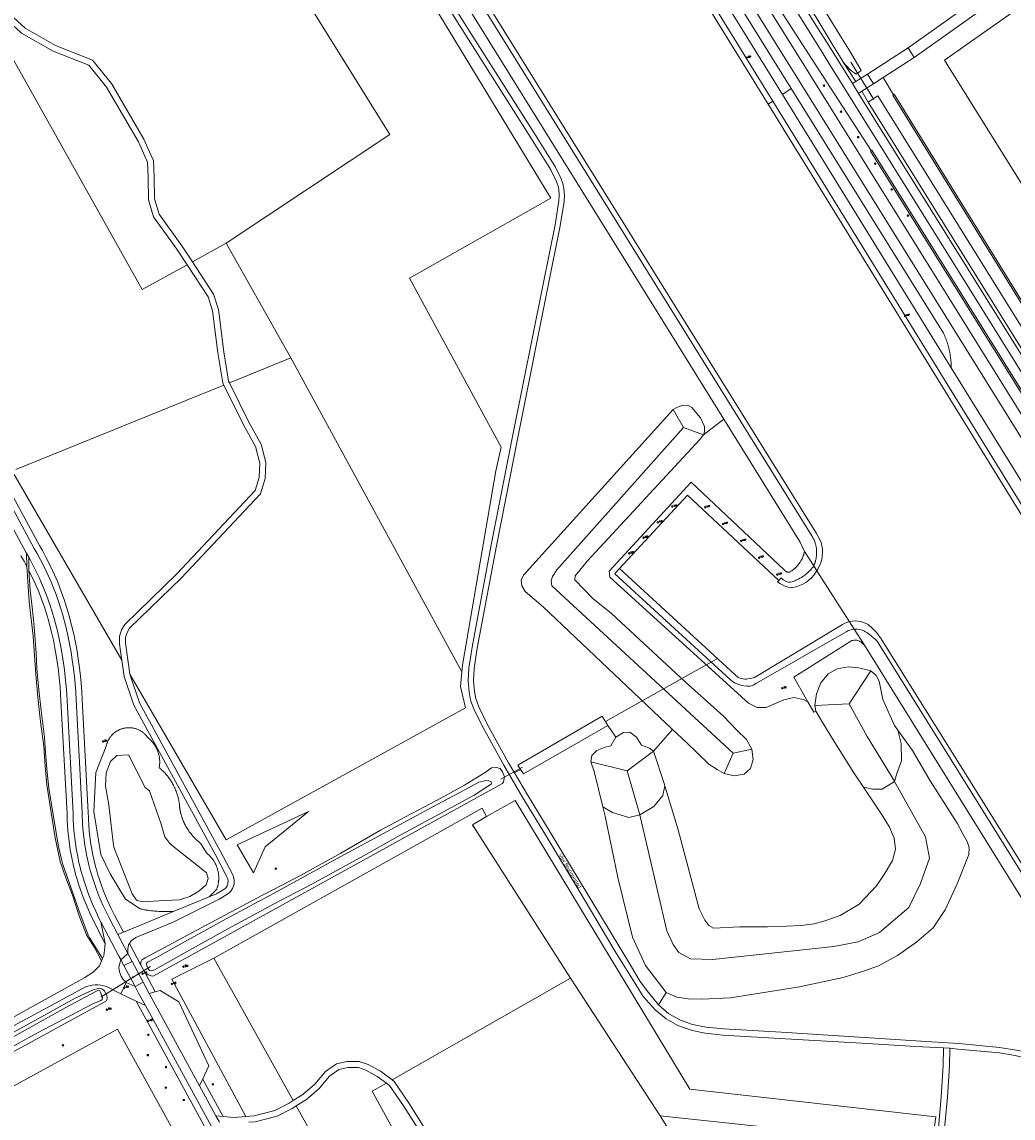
# Model space of a CAD drawing. Header units: metres. Extents: x 138165 to 154469, y 480134 to 494189.
# Tile 207 of 256: x 147274 to 147602, y 484595 to 484958. Entities that reach past the tile are written whole.
import ezdxf

# ---------------------------------------------------------------- set-up
doc = ezdxf.new("R2010")
doc.units = ezdxf.units.M
doc.header["$LTSCALE"] = 0.001
doc.header["$MEASUREMENT"] = 0
for name, color, linetype, lineweight in [('TOP-L-duiker', 7, 'Continuous', 0), ('TOP-L-topo objecten punt', 7, 'Continuous', 0), ('TOP-L-topo objecten vlak', 7, 'Continuous', 0), ('TOP-L-water beschoeiing', 7, 'Continuous', 0), ('TOP-T-topo huisnummering naamgeving', 7, 'Continuous', 0)]:
    doc.layers.add(name, color=color, linetype=linetype, lineweight=lineweight)
doc.styles.add('Style-INTL_ISO', font='INTL_ISO.shx')
doc.styles.add('Style-STANDARD', font='STANDARD.shx')

# ---------------------------------------------------------------- blocks, each defined once
blk = doc.blocks.new('24')
at = {"layer": 'TOP-L-topo objecten punt', "color": 7, "linetype": 'Continuous', "lineweight": 0}
for radius in [0.025, 0.0182, 0.0115, 0.005]:
    blk.add_circle((0, 0), radius, dxfattribs=at)
blk = doc.blocks.new('17')
at = {"layer": 'TOP-L-topo objecten punt', "color": 7, "linetype": 'Continuous', "lineweight": 0}
blk.add_circle((0, 0), 0.025, dxfattribs=at)
at = {"layer": 'TOP-L-topo objecten punt', "color": 7, "linetype": 'Continuous', "lineweight": 0, "style": 'Style-STANDARD'}
blk.add_text('HP', height=0.06, dxfattribs=at).set_placement((0.0483, 0))
blk = doc.blocks.new('12')
at = {"layer": 'TOP-L-topo objecten punt', "color": 7, "linetype": 'Continuous', "lineweight": 0}
blk.add_circle((0, 0), 0.025, dxfattribs=at)
at = {"layer": 'TOP-L-topo objecten punt', "color": 7, "linetype": 'Continuous', "lineweight": 0, "style": 'Style-STANDARD'}
blk.add_text('MP', height=0.06, dxfattribs=at).set_placement((0.0483, 0))
blk = doc.blocks.new('304')
at = {"layer": 'TOP-L-topo objecten punt', "color": 7, "linetype": 'Continuous', "lineweight": 0}
blk.add_circle((0, 0), 0.0225, dxfattribs=at)
at = {"layer": 'TOP-L-topo objecten punt', "color": 7, "linetype": 'Continuous', "lineweight": 0, "style": 'Style-STANDARD'}
blk.add_text('ZM', height=0.054, dxfattribs=at).set_placement((0.043, 0))
blk = doc.blocks.new('131')
at = {"layer": 'TOP-L-topo objecten punt', "color": 7, "linetype": 'Continuous', "lineweight": 0}
blk.add_circle((0, 0), 0.025, dxfattribs=at)
at = {"layer": 'TOP-L-topo objecten punt', "color": 7, "linetype": 'Continuous', "lineweight": 0, "style": 'Style-STANDARD'}
blk.add_text('SM', height=0.06, dxfattribs=at).set_placement((0.0483, 0))
blk = doc.blocks.new('10')
at = {"layer": 'TOP-L-topo objecten punt', "linetype": 'Continuous', "lineweight": 0}
blk.add_circle((0, 0), 0.0125, dxfattribs=at)
blk = doc.blocks.new('11')
at = {"layer": 'TOP-L-topo objecten punt', "color": 7, "linetype": 'Continuous', "lineweight": 0}
blk.add_circle((0, 0), 0.025, dxfattribs=at)
at = {"layer": 'TOP-L-topo objecten punt', "color": 7, "linetype": 'Continuous', "lineweight": 0, "style": 'Style-STANDARD'}
blk.add_text('AB', height=0.06, dxfattribs=at).set_placement((0.0483, 0))

msp = doc.modelspace()

# ---------------------------------------------------------------- linework, layer by layer
at = {"layer": 'TOP-L-duiker', "flags": 128}
for points in [[(147556.11, 484932.17), (147548.55, 484944.53)], [(147467.35, 484726.26), (147504.41, 484747.11)], [(147432.77, 484707.2), (147439.96, 484711.15)], [(147300.45, 484635.05), (147316.9, 484645.28)]]:
    msp.add_lwpolyline(points, dxfattribs=at)
at = {"layer": 'TOP-L-topo objecten vlak', "flags": 128}
for points in [[(146989.42, 485783.69), (147002.73, 485768.09), (147092.74, 485623.66), (147250.98, 485369.4), (147341.14, 485224.96), (147343.18, 485221.71), (147402.66, 485126.42), (147522.7, 484931.58)], [(146987.81, 485782.74), (147001.15, 485767.26), (147091.51, 485622.98), (147249.65, 485368.41), (147281.43, 485317.36), (147292.03, 485300.34), (147315.8, 485262.16), (147322.87, 485250.8), (147339.57, 485223.97), (147339.66, 485223.83), (147339.74, 485223.7), (147341.42, 485221.01), (147341.51, 485220.85), (147341.6, 485220.72), (147400.58, 485125.98), (147401.57, 485124.74), (147478.45, 485000), (147521.23, 484930.59)], [(147915.36, 484325.36), (147860.91, 484387.69), (147830.98, 484435.42), (147803.12, 484479.25), (147670.02, 484689.15), (147521.23, 484930.59), (147478.45, 485000), (147401.57, 485124.74), (147400.58, 485125.98), (147341.6, 485220.72), (147341.51, 485220.85), (147341.42, 485221.01), (147339.74, 485223.7), (147339.66, 485223.83), (147339.57, 485223.97), (147322.87, 485250.8)], [(147555.29, 484915.21), (147538, 484941.94), (147524.91, 484962.18), (147501.3, 485000), (147368.95, 485212.52), (147361.38, 485233.09)], [(147361.38, 485233.09), (147378.86, 485204.95), (147382.01, 485199.9), (147534.98, 484954.26), (147538.13, 484949.22), (147541.27, 484944.17), (147675, 484729.47)], [(147379.49, 485219.16), (147376.57, 485216.95), (147381.99, 485208.33), (147387.35, 485199.64), (147537.29, 484958.9), (147542.54, 484950.09), (147544.74, 484946.54), (147546.05, 484944.44)], [(147546.05, 484944.44), (147548.43, 484941.79), (147550.28, 484940.46), (147551.92, 484941.7), (147549.2, 484946.47), (147547.85, 484948.67), (147545.72, 484952.16), (147540.4, 484960.78), (147515.88, 485000), (147390.32, 485201.53), (147384.86, 485209.92), (147379.49, 485219.16)], [(147549.05, 484937.38), (147543.77, 484945.87), (147540.67, 484950.84), (147537.49, 484955.87), (147384.57, 485201.43), (147381.43, 485206.5), (147375.15, 485216.57)], [(147506.55, 484826.36), (147400.22, 484997.64), (147290.58, 485176.15), (147292.58, 485177.64), (147294.62, 485178.9)], [(147296.16, 485179.67), (147405.66, 485000.3), (147405.85, 485000), (147537.18, 484788.52), (147537.78, 484787.57), (147538.28, 484786.56), (147538.67, 484785.51), (147538.95, 484784.42), (147539.11, 484783.31), (147539.16, 484782.19), (147539.09, 484781.07), (147538.9, 484779.96), (147538.6, 484778.87), (147538.18, 484777.83), (147537.66, 484776.83), (147537.61, 484776.75), (147537.28, 484776.18)], [(147525.9, 484933.75), (147446.89, 485061.66)], [(147341.97, 484884.61), (147396.07, 484920.53), (147325.74, 485033.73), (147355.57, 485053.89)], [(147355.57, 485053.89), (147449.34, 484899.52), (147402.52, 484873.02), (147432.93, 484817.13), (147431.08, 484809.29), (147420.08, 484744.98), (147419.89, 484742.71)], [(147673.98, 485019.32), (147673.06, 485019.44), (147668.91, 485018.58), (147664.21, 485017.03), (147659.89, 485014.68), (147653.42, 485010.8), (147645.3, 485004.56), (147567.52, 484949.21)], [(147569.5, 484946.03), (147647.52, 485001.54), (147655.54, 485007.69), (147661.76, 485011.42), (147665.71, 485013.57), (147669.86, 485015.18), (147674.24, 485015.72), (147676.45, 485015.72)], [(147642.23, 484844.53), (147579.51, 484945.1), (147677.54, 485014.2)], [(147404.08, 484999.52), (147535.66, 484787.77), (147535.87, 484787.41), (147536.02, 484787.13), (147536.09, 484787.01), (147536.19, 484786.8), (147536.29, 484786.6), (147536.37, 484786.41), (147536.51, 484786.06), (147536.61, 484785.78), (147536.73, 484785.46), (147536.78, 484785.3), (147536.86, 484784.99), (147536.93, 484784.73), (147537, 484784.43), (147537.04, 484784.26), (147537.09, 484783.97), (147537.14, 484783.64), (147537.17, 484783.39), (147537.2, 484783.09), (147537.21, 484782.83), (147537.23, 484782.54), (147537.23, 484782.17), (147537.23, 484782.01), (147537.22, 484781.74), (147537.2, 484781.44), (147537.18, 484781.15), (147537.16, 484780.97), (147537.11, 484780.65), (147537.06, 484780.34), (147537.02, 484780.13), (147536.97, 484779.9), (147536.88, 484779.54), (147536.81, 484779.27), (147536.75, 484779.09), (147536.69, 484778.9), (147536.59, 484778.6), (147536.44, 484778.23), (147536.31, 484777.93), (147536.25, 484777.79)], [(147393.25, 484998.23), (147419.21, 484956.54), (147442.7, 484919.41), (147449.28, 484908.88), (147451.13, 484905.17), (147451.61, 484903.82), (147451.92, 484902.45), (147452.09, 484900.34), (147452, 484898.6), (147450.7, 484890.66), (147446.62, 484870.42), (147436.9, 484821.71), (147429.62, 484784.73), (147423.25, 484750.87), (147422.24, 484743.97), (147422.02, 484739.78), (147422.28, 484736), (147422.8, 484733.39), (147423.88, 484730.49), (147426.67, 484724.61), (147433.82, 484711.82), (147440.09, 484701.09), (147447.56, 484688.78), (147460.7, 484667.02), (147470.96, 484649.61), (147477.42, 484639.32), (147479.85, 484635.34), (147483.87, 484630.87), (147487.45, 484627.94), (147491.37, 484625.75), (147496.04, 484624.06), (147500.36, 484623.22), (147506.18, 484622.57), (147526.92, 484621.3), (147552.15, 484619.84), (147569.91, 484618.77), (147579.2, 484618.31)], [(147437.34, 484709.28), (147435.35, 484712.68), (147428.23, 484725.41), (147425.5, 484731.17), (147424.49, 484733.87), (147424.02, 484736.23), (147423.78, 484739.8), (147423.98, 484743.8), (147424.98, 484750.59), (147431.34, 484784.4), (147438.62, 484821.37), (147448.34, 484870.08), (147452.42, 484890.34), (147453.75, 484898.41), (147453.84, 484900.36), (147453.65, 484902.71), (147453.3, 484904.31), (147452.74, 484905.86), (147450.81, 484909.74), (147444.19, 484920.35), (147420.69, 484957.47), (147394.74, 484999.15)], [(147502.11, 484985.39), (147531.78, 484937.73), (147666, 484722.07)], [(147668.37, 484725.98), (147535.17, 484940.02), (147505.29, 484988.03)], [(147499.32, 484983.17), (147528.84, 484935.74)], [(147330.75, 484878.4), (147327.24, 484883.74), (147319.76, 484894.22), (147318.23, 484899.27), (147318.14, 484906.51), (147317.85, 484911.87), (147314.69, 484919.05), (147303.99, 484937.37), (147297.78, 484945.11), (147285.54, 484949.95), (147275.45, 484955.74), (147267.8, 484962.64), (147263.42, 484965.13), (147259.58, 484965.57)], [(147328.99, 484877.43), (147314.2, 484869.24), (147261.33, 484963.36)], [(147261.33, 484963.36), (147262.79, 484963.19), (147266.62, 484961.01), (147274.27, 484954.11), (147284.67, 484948.14), (147296.55, 484943.44), (147302.34, 484936.23), (147312.91, 484918.14), (147315.88, 484911.4), (147316.14, 484906.45), (147316.24, 484898.96), (147317.94, 484893.32), (147325.59, 484882.61), (147328.99, 484877.43)], [(147567.52, 484949.21), (147554.04, 484940.53)], [(147567.52, 484949.21), (147569.5, 484946.03)], [(147559.26, 484939.44), (147569.5, 484946.03)], [(147546.05, 484944.44), (147550.19, 484938.08)], [(147550.19, 484938.08), (147549.05, 484937.38)], [(147554.04, 484940.53), (147550.19, 484938.08)], [(147556.02, 484937.35), (147554.04, 484940.53)], [(147556.02, 484937.35), (147559.26, 484939.44)], [(147559.26, 484939.44), (147562.64, 484933.71)], [(147528.84, 484935.74), (147525.9, 484933.75)], [(147528.84, 484935.74), (147579.2, 484854.82), (147579.3, 484854.61), (147579.49, 484854.18), (147579.67, 484853.74), (147579.76, 484853.53), (147579.85, 484853.31), (147580.02, 484852.87), (147580.1, 484852.65), (147580.26, 484852.2), (147580.4, 484851.75), (147580.48, 484851.53), (147580.55, 484851.3), (147580.68, 484850.85), (147580.74, 484850.62), (147580.87, 484850.17), (147580.93, 484849.94), (147580.98, 484849.71), (147581.04, 484849.48), (147581.09, 484849.25), (147581.19, 484848.79), (147581.23, 484848.56), (147581.28, 484848.33), (147581.36, 484847.87), (147581.44, 484847.4), (147581.51, 484846.94), (147581.54, 484846.7), (147581.59, 484846.23), (147581.62, 484846), (147581.66, 484845.53), (147581.68, 484845.3), (147581.71, 484844.83), (147581.74, 484844.35), (147581.75, 484844.12), (147581.75, 484843.88), (147581.76, 484843.65), (147581.76, 484843.32)], [(147549.05, 484937.38), (147551.07, 484934.14)], [(147551.07, 484934.14), (147552.21, 484934.92)], [(147677.58, 484731.03), (147551.07, 484934.14)], [(147552.21, 484934.92), (147556.02, 484937.35)], [(147554.27, 484931.3), (147552.21, 484934.92)], [(147521.23, 484930.59), (147522.7, 484931.58)], [(147521.23, 484930.59), (147670.02, 484689.15), (147803.12, 484479.25), (147830.98, 484435.42), (147860.91, 484387.69), (147915.36, 484325.36)], [(147522.7, 484931.58), (147671.45, 484690.14), (147804.28, 484479.96), (147832.17, 484436.16), (147862.04, 484388.65), (147916.6, 484326.55), (147936.64, 484334.7), (147943.7, 484333.47), (147976.76, 484286.91), (147975.71, 484280.12), (147968.19, 484274.19)], [(147581.76, 484843.32), (147525.9, 484933.75)], [(147741.63, 484637.09), (147557.43, 484933.34), (147554.27, 484931.3)], [(147554.27, 484931.3), (147678.52, 484731.52)], [(147562.64, 484933.71), (147562.43, 484933.58), (147667.51, 484763.31), (147692.17, 484723.11), (147708.55, 484694.71), (147731.47, 484662.55), (147766.5, 484611.43), (147798.38, 484571.97), (147831.21, 484544.19), (147831.38, 484544.38)], [(147831.38, 484544.38), (147831.54, 484544.57), (147798.74, 484572.32), (147766.9, 484611.73), (147731.88, 484662.84), (147708.98, 484694.98), (147692.61, 484723.36), (147667.94, 484763.58), (147562.86, 484933.84), (147562.64, 484933.71)], [(147555.29, 484915.21), (147555.08, 484915.08), (147740.26, 484617.83)], [(147740.68, 484618.09), (147555.5, 484915.34), (147555.29, 484915.21)], [(147341.97, 484884.61), (147330.75, 484878.4)], [(147363.29, 484846.63), (147341.97, 484884.61)], [(147328.99, 484877.43), (147335.95, 484866.86), (147337.41, 484862.17), (147339.18, 484848.32), (147340.8, 484838.34), (147341.15, 484837.63)], [(147343.01, 484838.39), (147342.73, 484838.96), (147341.16, 484848.61), (147339.37, 484862.6), (147337.77, 484867.72), (147330.75, 484878.4)], [(147343.01, 484838.39), (147363.29, 484846.63)], [(147419.89, 484742.71), (147363.29, 484846.63)], [(147614.33, 484790.59), (147581.76, 484843.32)], [(147341.15, 484837.63), (147272.36, 484809.68)], [(147341.15, 484837.63), (147347.7, 484824.48), (147351.59, 484817.29), (147353.04, 484811.78), (147352.89, 484807.07), (147351.49, 484802.72), (147325.6, 484775.15), (147308.39, 484758.39), (147307.48, 484756.84), (147306.67, 484754.6), (147306.69, 484752.06), (147306.98, 484749.6), (147307.42, 484746.62)], [(147310.11, 484741.97), (147308.97, 484749.86), (147308.69, 484752.19), (147308.67, 484754.26), (147309.29, 484755.98), (147309.98, 484757.15), (147327.02, 484773.75), (147353.26, 484801.67), (147354.88, 484806.72), (147355.04, 484812.01), (147353.46, 484818.03), (147349.47, 484825.4), (147343.01, 484838.39)], [(147489.56, 484723.71), (147446.82, 484764.24), (147440.87, 484769.32), (147439.71, 484771.2), (147439.49, 484773.09), (147440.29, 484774.69), (147489.72, 484829.55)], [(147499.76, 484821.22), (147500.13, 484822.18), (147500.19, 484823.9), (147498.85, 484826.78), (147495.98, 484830.16), (147494.54, 484830.98), (147492.8, 484830.88), (147491.26, 484830.37), (147489.72, 484829.55)], [(147489.72, 484829.55), (147493.22, 484823.54)], [(147499.76, 484821.22), (147506.55, 484826.36)], [(147506.55, 484826.36), (147531.83, 484785.64), (147533.22, 484782.54)], [(147493.22, 484823.54), (147451.35, 484776.51), (147449.9, 484774.33), (147449.39, 484772.88), (147449.61, 484771.21), (147509.62, 484715.88)], [(147493.22, 484823.54), (147499.76, 484821.22)], [(147515.74, 484717.17), (147513.98, 484720.36), (147510.81, 484723.43), (147506.38, 484728.09), (147493.76, 484739.48), (147469.35, 484762.07), (147463.19, 484767), (147457.22, 484773.24), (147457.32, 484774.47), (147461.42, 484779.5), (147498.55, 484819.59), (147499.76, 484821.22)], [(147271.81, 484807.99), (147307.42, 484746.62)], [(147275.87, 484782.06), (147275.83, 484782.13), (147275.81, 484782.16), (147274.96, 484783.73), (147262.32, 484806.98)], [(147533.22, 484782.54), (147533.14, 484782.19), (147533.11, 484782.08), (147533.01, 484781.74), (147532.94, 484781.49), (147532.82, 484781.17), (147532.7, 484780.83), (147532.54, 484780.48), (147532.39, 484780.16), (147532.23, 484779.85), (147532.05, 484779.51), (147531.91, 484779.28), (147531.76, 484779.05), (147531.66, 484778.9), (147531.45, 484778.6), (147531.26, 484778.35), (147531.1, 484778.14), (147530.99, 484778.02), (147530.77, 484777.76), (147530.58, 484777.56), (147530.34, 484777.32), (147530.12, 484777.1), (147530, 484777), (147529.82, 484776.84), (147529.71, 484776.75), (147529.52, 484776.59), (147529.29, 484776.42), (147529.15, 484776.32), (147529.01, 484776.21), (147528.85, 484776.1), (147528.61, 484775.95), (147528.4, 484775.82), (147528.26, 484775.77), (147528.11, 484775.73), (147527.97, 484775.71), (147527.82, 484775.71), (147527.67, 484775.72), (147527.52, 484775.74), (147527.38, 484775.78), (147527.24, 484775.84), (147527.11, 484775.91), (147526.99, 484775.99), (147526.87, 484776.09), (147526.77, 484776.2), (147526.68, 484776.32), (147526.64, 484776.37), (147495.73, 484805.52), (147468.57, 484776.09), (147468.83, 484774.11), (147514.74, 484732.43), (147517.52, 484730.98), (147520.56, 484730.98), (147526.38, 484733.49), (147529.69, 484734.29), (147532.86, 484733.62), (147534.34, 484732.82)], [(147307.96, 484656.61), (147304.97, 484662.28), (147303.79, 484664.66), (147303.11, 484666.14), (147302.37, 484667.82), (147302.02, 484668.66), (147301.52, 484669.91), (147300.72, 484672.01), (147300.15, 484673.65), (147299.53, 484675.59), (147299.14, 484676.86), (147298.82, 484677.99), (147298.5, 484679.25), (147298.36, 484679.8), (147298.13, 484680.79), (147297.74, 484682.63), (147297.48, 484684.03), (147297.19, 484685.71), (147296.96, 484687.31), (147296.82, 484688.41), (147296.65, 484690.03), (147296.47, 484692.32), (147296.38, 484693.88), (147296.36, 484694.39), (147296.32, 484696.19), (147294.32, 484733.57), (147294.18, 484736.15), (147293.98, 484738.96), (147293.74, 484741.35), (147293.64, 484742.24), (147293.42, 484744.07), (147293.02, 484747.05), (147292.61, 484749.61), (147292.1, 484752.42), (147291.88, 484753.49), (147291.63, 484754.72), (147290.81, 484758.23), (147289.81, 484762.02), (147289.29, 484763.79), (147288.39, 484766.67), (147287.53, 484769.04), (147286.57, 484771.51), (147285.99, 484772.92), (147285.18, 484774.79), (147283.85, 484777.67), (147282.34, 484780.69), (147281.14, 484782.92), (147280.24, 484784.52), (147271.35, 484800.86)], [(147524.67, 484772.98), (147494.52, 484801.22), (147472.02, 484776.89)], [(147271.22, 484796.93), (147278.49, 484783.55), (147279.39, 484781.95), (147280.56, 484779.77), (147282.05, 484776.8), (147283.36, 484773.97), (147284.15, 484772.15), (147284.72, 484770.76), (147285.66, 484768.34), (147286.49, 484766.03), (147287.38, 484763.21), (147287.88, 484761.49), (147288.87, 484757.75), (147289.67, 484754.29), (147289.92, 484753.09), (147290.13, 484752.04), (147290.64, 484749.27), (147291.04, 484746.76), (147291.43, 484743.81), (147291.66, 484742.01), (147291.75, 484741.15), (147291.98, 484738.79), (147292.19, 484736.02), (147292.32, 484733.47), (147294.32, 484696.11), (147294.36, 484694.32), (147294.38, 484693.79), (147294.47, 484692.18), (147294.66, 484689.84), (147294.84, 484688.18), (147294.98, 484687.04), (147295.22, 484685.4), (147295.51, 484683.67), (147295.78, 484682.24), (147296.18, 484680.36), (147296.42, 484679.34), (147296.56, 484678.76), (147296.89, 484677.47), (147297.22, 484676.3), (147297.62, 484675), (147298.26, 484673.01), (147298.84, 484671.33), (147299.65, 484669.18), (147300.17, 484667.9), (147300.52, 484667.04), (147301.28, 484665.31), (147301.99, 484663.79), (147303.19, 484661.36), (147306.12, 484655.86)], [(147275.87, 484782.06), (147276.62, 484780.71)], [(147275.98, 484777.69), (147275.87, 484782.06)], [(147533.22, 484782.54), (147536.25, 484777.79)], [(147274.08, 484781.16), (147275.1, 484779.34), (147275.43, 484778.75), (147275.95, 484777.75), (147275.98, 484777.69)], [(147276.62, 484780.71), (147276.71, 484776.28)], [(147300.49, 484660.02), (147299.76, 484661.47), (147298.79, 484663.5), (147297.65, 484666.09), (147296.84, 484668.09), (147296.42, 484669.2), (147295.14, 484672.83), (147294.49, 484674.92), (147293.98, 484676.69), (147293.8, 484677.37), (147293.62, 484678.08), (147293.26, 484679.59), (147292.95, 484681.02), (147292.72, 484682.17), (147292.36, 484684.2), (147292.07, 484686.07), (147291.86, 484687.7), (147291.74, 484688.78), (147291.69, 484689.27), (147291.58, 484690.45), (147291.46, 484692.06), (147291.37, 484693.67), (147291.31, 484695.92), (147289.31, 484733.26), (147289.2, 484735.5), (147289.03, 484737.94), (147288.74, 484740.96), (147288.44, 484743.43), (147288.24, 484745), (147288.15, 484745.65), (147287.7, 484748.53), (147287.27, 484750.99), (147286.73, 484753.62), (147286.11, 484756.36), (147285.81, 484757.56), (147285.18, 484759.96), (147284.42, 484762.58), (147283.64, 484765.06), (147283.21, 484766.26), (147282.5, 484768.16), (147281.56, 484770.52), (147280.57, 484772.81), (147280.04, 484773.99), (147279.63, 484774.87), (147278.43, 484777.32), (147277.19, 484779.7), (147276.62, 484780.71)], [(147275.98, 484777.69), (147276.82, 484765.94), (147278.09, 484754.53), (147278.53, 484747.99), (147279.02, 484742.02), (147279.7, 484734.3), (147280.63, 484725.34), (147281.6, 484718.31), (147282.05, 484711.41), (147282.64, 484705.36), (147284.1, 484696.16), (147285.43, 484687.83), (147287.05, 484680.03), (147288.87, 484674.54), (147291.14, 484668.83), (147293.35, 484662.06), (147295.78, 484655.72), (147298.36, 484651.56), (147300.73, 484647.13)], [(147301.07, 484647.93), (147296.88, 484654.63), (147296.23, 484655.96), (147293.28, 484663.52), (147289.11, 484675.61), (147288.08, 484678.64), (147287.43, 484680.66), (147286.46, 484684.94), (147284.68, 484695.42), (147283.33, 484704.24), (147282.62, 484710.56), (147282.1, 484717.65), (147281.8, 484721.1), (147280.71, 484729.98), (147279.96, 484736.78), (147279.37, 484743.87), (147279.09, 484748.88), (147278.48, 484757.6), (147277.94, 484763.17), (147277.15, 484769.74), (147276.71, 484776.28)], [(147276.71, 484776.28), (147277.83, 484774.01), (147278.22, 484773.15), (147278.74, 484772), (147279.71, 484769.76), (147280.64, 484767.43), (147281.34, 484765.57), (147281.74, 484764.42), (147282.51, 484762), (147283.25, 484759.43), (147283.88, 484757.06), (147284.16, 484755.9), (147284.78, 484753.2), (147285.3, 484750.62), (147285.73, 484748.2), (147286.17, 484745.36), (147286.26, 484744.74), (147286.45, 484743.18), (147286.75, 484740.75), (147287.03, 484737.78), (147287.2, 484735.38), (147287.31, 484733.16), (147289.31, 484695.84), (147289.38, 484693.59), (147289.46, 484691.93), (147289.59, 484690.28), (147289.7, 484689.07), (147289.75, 484688.56), (147289.87, 484687.46), (147290.09, 484685.79), (147290.39, 484683.87), (147290.76, 484681.8), (147290.99, 484680.61), (147291.31, 484679.15), (147291.68, 484677.6), (147291.86, 484676.87), (147292.05, 484676.16), (147292.57, 484674.35), (147293.24, 484672.2), (147294.54, 484668.51), (147294.98, 484667.35), (147295.81, 484665.31), (147296.97, 484662.67), (147297.96, 484660.59), (147301.91, 484652.75)], [(147472.02, 484776.89), (147470.73, 484775.49), (147470.46, 484775.17), (147508.59, 484740.17), (147509.41, 484739.57), (147510.29, 484739.05), (147511.21, 484738.64), (147512.18, 484738.32), (147513.17, 484738.1), (147514.18, 484737.99), (147514.81, 484737.97), (147515.19, 484738), (147515.57, 484738.08), (147515.93, 484738.19), (147516.29, 484738.34), (147516.62, 484738.52), (147516.94, 484738.74), (147517.23, 484738.99), (147517.29, 484739.05), (147546.99, 484755.96), (147547.56, 484756.27), (147548.16, 484756.53), (147548.78, 484756.71), (147549.42, 484756.84), (147549.62, 484756.85)], [(147472.02, 484776.89), (147510.13, 484741.85), (147510.52, 484741.49), (147510.95, 484741.18), (147511.42, 484740.91), (147511.9, 484740.69), (147512.41, 484740.52), (147512.93, 484740.41), (147513.46, 484740.35), (147513.99, 484740.35), (147514.41, 484740.39), (147515.3, 484740.52), (147516.18, 484740.73), (147516.62, 484740.88), (147545.8, 484758.4), (147546.57, 484758.8), (147547.38, 484759.13), (147548.05, 484759.32)], [(147537.28, 484776.18), (147537.01, 484775.72), (147536.31, 484774.75), (147535.51, 484773.86), (147534.63, 484773.06), (147533.66, 484772.36), (147532.63, 484771.76), (147531.54, 484771.28), (147530.4, 484770.91), (147529.23, 484770.66), (147528.8, 484770.6), (147527.8, 484770.81), (147526.83, 484771.11), (147525.9, 484771.52), (147525.02, 484772.02), (147524.3, 484772.53), (147524.67, 484772.98)], [(147536.25, 484777.79), (147536.14, 484777.56), (147535.95, 484777.31), (147535.78, 484777.11), (147535.45, 484776.71), (147535.19, 484776.42), (147535.11, 484776.34), (147534.91, 484776.13), (147534.57, 484775.8), (147534.12, 484775.39), (147533.9, 484775.2), (147533.67, 484775.01), (147533.3, 484774.72), (147532.96, 484774.48), (147532.56, 484774.21), (147532.35, 484774.08), (147532.25, 484774.01), (147531.98, 484773.85), (147531.7, 484773.69), (147531.27, 484773.46), (147531.07, 484773.36), (147530.63, 484773.16), (147530.37, 484773.04), (147530.01, 484772.9), (147529.69, 484772.77), (147529.35, 484772.66), (147528.98, 484772.53), (147528.44, 484772.38), (147527.96, 484772.45), (147527.49, 484772.56), (147527.04, 484772.73), (147526.61, 484772.94), (147526.2, 484773.2), (147525.82, 484773.49), (147525.48, 484773.82), (147524.67, 484772.98)], [(147536.25, 484777.79), (147537.28, 484776.18)], [(147548.05, 484759.32), (147537.28, 484776.18)], [(147548.05, 484759.32), (147548.21, 484759.36), (147549.07, 484759.51), (147549.93, 484759.57), (147550.8, 484759.53), (147551.66, 484759.41), (147552.51, 484759.19), (147553.32, 484758.89), (147554.1, 484758.51), (147554.27, 484758.41), (147554.63, 484758.11), (147554.86, 484757.91), (147555, 484757.79), (147555.36, 484757.46), (147555.86, 484756.97), (147556.14, 484756.69), (147556.32, 484756.5), (147556.7, 484756.08), (147557.08, 484755.64), (147557.3, 484755.37), (147557.48, 484755.16), (147557.66, 484754.91), (147558, 484754.45), (147558.28, 484754.06), (147558.52, 484753.7), (147647.18, 484611.66)], [(147549.62, 484756.85), (147548.05, 484759.32)], [(147549.62, 484756.85), (147550.06, 484756.89), (147550.71, 484756.88), (147551.36, 484756.79), (147551.99, 484756.65), (147552.6, 484756.43), (147553.01, 484756.25), (147553.22, 484756.11), (147553.78, 484755.74), (147554.25, 484755.4), (147554.67, 484755.09), (147555.11, 484754.74), (147555.33, 484754.57), (147555.69, 484754.27), (147556, 484754), (147556.43, 484753.61), (147556.78, 484753.28), (147557.05, 484753.02), (147557.23, 484752.84), (147645.73, 484610.8)], [(147549.62, 484756.85), (147553.01, 484751.55)], [(147534.34, 484732.82), (147529.65, 484740.98), (147548.56, 484752.94), (147548.86, 484753.07), (147549.18, 484753.16), (147549.5, 484753.22), (147549.83, 484753.25), (147550.16, 484753.24), (147550.48, 484753.2), (147550.8, 484753.12), (147551.11, 484753.02), (147551.41, 484752.88), (147551.49, 484752.83), (147551.98, 484752.51), (147552.44, 484752.14), (147552.85, 484751.73), (147553.01, 484751.55)], [(147553.01, 484751.55), (147640.42, 484610.97)], [(147307.42, 484746.62), (147308.21, 484741.16), (147311.43, 484731.67), (147338.29, 484682.4), (147342.17, 484674.95), (147342.44, 484674.3), (147342.57, 484673.66), (147342.54, 484672.88), (147342.44, 484672.42), (147342.24, 484671.94), (147341.92, 484671.43), (147341.5, 484670.99), (147338.72, 484669.34), (147336.31, 484668.33)], [(147309.96, 484652.82), (147310.56, 484653.7), (147312.03, 484654.82), (147324.45, 484659.88), (147339.63, 484667.55), (147342.76, 484669.41), (147343.51, 484670.2), (147344.03, 484671.02), (147344.35, 484671.81), (147344.54, 484672.63), (147344.57, 484673.83), (147344.36, 484674.9), (147343.98, 484675.8), (147340.06, 484683.34), (147313.27, 484732.48), (147310.17, 484741.63), (147310.11, 484741.97)], [(147419.89, 484742.71), (147419.47, 484737.88), (147421.11, 484730.85), (147341.95, 484687.11), (147310.11, 484741.97)], [(147555.17, 484743.05), (147551.16, 484744.08), (147547.67, 484744.39), (147543.98, 484743.77), (147541, 484742.13), (147538.64, 484739.15), (147537.21, 484735.46), (147536.6, 484731.59)], [(147555.17, 484743.05), (147548.03, 484732.2)], [(147564.07, 484723.48), (147562.99, 484725), (147559.15, 484733.54), (147558.94, 484734.7), (147557.96, 484739.64), (147556.9, 484741.49), (147555.17, 484743.05)], [(147536.98, 484729.78), (147536.29, 484729.43), (147534.34, 484732.82)], [(147536.6, 484731.59), (147548.03, 484732.2)], [(147536.6, 484731.59), (147536.98, 484729.78)], [(147548.03, 484732.2), (147553.98, 484721.32), (147562.94, 484706.57), (147563, 484706.47)], [(147468.12, 484724.96), (147466.26, 484728.1), (147438.37, 484711.89), (147439.33, 484710.44)], [(147536.98, 484729.78), (147539.37, 484725.64), (147542.65, 484720.2), (147549.53, 484709.32), (147552.71, 484704.57)], [(147336.31, 484668.33), (147337.35, 484669.32), (147337.5, 484669.47), (147337.81, 484669.77), (147337.96, 484669.93), (147338.11, 484670.08), (147338.4, 484670.4), (147338.69, 484670.72), (147338.83, 484670.88), (147338.88, 484671), (147338.97, 484671.28), (147339.01, 484671.41), (147339.1, 484671.69), (147339.13, 484671.83), (147339.2, 484672.11), (147339.27, 484672.39), (147339.32, 484672.68), (147339.37, 484672.96), (147339.41, 484673.25), (147339.44, 484673.54), (147339.45, 484673.68), (147339.46, 484673.82), (147339.47, 484673.97), (147339.48, 484674.26), (147339.49, 484674.4), (147339.49, 484674.69), (147339.48, 484674.84), (147339.48, 484674.98), (147339.46, 484675.27), (147339.45, 484675.41), (147339.44, 484675.56), (147339.4, 484675.84), (147339.36, 484676.13), (147339.32, 484676.41), (147339.26, 484676.7), (147339.2, 484676.98), (147339.12, 484677.26), (147339.08, 484677.4), (147339.04, 484677.54), (147338.96, 484677.82), (147338.86, 484678.09), (147338.76, 484678.36), (147338.71, 484678.49), (147338.59, 484678.76), (147338.47, 484679.02), (147338.41, 484679.15), (147338.28, 484679.41), (147338.21, 484679.54), (147338.07, 484679.79), (147337.92, 484680.04), (147337.84, 484680.16), (147337.68, 484680.4), (147337.6, 484680.52), (147337.43, 484680.75), (147337.26, 484680.98), (147337.07, 484681.21), (147336.89, 484681.43), (147336.79, 484681.53), (147336.69, 484681.64), (147336.59, 484681.75), (147336.49, 484681.85), (147336.29, 484682.05), (147336.18, 484682.15), (147336.08, 484682.25), (147335.97, 484682.35), (147335.86, 484682.44), (147335.75, 484682.54), (147335.64, 484682.63), (147335.52, 484682.72), (147335.41, 484682.81), (147333.5, 484686.02), (147333.27, 484686.2), (147333.12, 484686.31), (147332.97, 484686.43), (147332.83, 484686.55), (147332.68, 484686.67), (147332.4, 484686.91), (147332.26, 484687.04), (147332.12, 484687.17), (147331.84, 484687.43), (147331.71, 484687.56), (147331.58, 484687.69), (147331.31, 484687.96), (147331.18, 484688.1), (147330.93, 484688.37), (147330.8, 484688.52), (147330.68, 484688.66), (147330.56, 484688.8), (147330.32, 484689.09), (147330.2, 484689.24), (147329.97, 484689.54), (147329.75, 484689.84), (147329.64, 484689.99), (147329.43, 484690.3), (147329.32, 484690.46), (147329.12, 484690.78), (147328.92, 484691.1), (147328.83, 484691.26), (147328.73, 484691.42), (147328.64, 484691.59), (147328.46, 484691.92), (147328.38, 484692.09), (147328.21, 484692.42), (147328.12, 484692.59), (147327.97, 484692.93), (147327.89, 484693.11), (147327.74, 484693.45), (147327.61, 484693.8), (147327.54, 484693.98), (147327.47, 484694.16), (147327.35, 484694.51), (147327.29, 484694.69), (147327.18, 484695.05), (147327.12, 484695.23), (147327.07, 484695.41), (147326.97, 484695.77), (147326.93, 484695.96), (147326.88, 484696.14), (147326.84, 484696.32), (147326.8, 484696.51), (147326.76, 484696.69), (147326.69, 484697.06), (147326.66, 484697.24), (147326.63, 484697.43), (147326.57, 484697.8), (147326.55, 484697.99), (147326.51, 484698.36), (147326.47, 484698.74), (147326.46, 484698.93), (147326.4, 484699.35), (147326.37, 484699.54), (147326.31, 484699.92), (147326.23, 484700.31), (147326.15, 484700.68), (147326.07, 484701.06), (147326.02, 484701.25), (147325.92, 484701.62), (147325.87, 484701.81), (147325.76, 484702.18), (147325.64, 484702.54), (147325.51, 484702.91), (147325.38, 484703.27), (147325.23, 484703.63), (147325.08, 484703.99), (147324.93, 484704.34), (147324.85, 484704.52), (147324.68, 484704.86), (147324.51, 484705.21), (147324.33, 484705.55), (147324.23, 484705.72), (147324.04, 484706.06), (147323.84, 484706.39), (147323.74, 484706.55), (147323.53, 484706.88), (147323.42, 484707.04), (147323.2, 484707.35), (147322.98, 484707.67), (147322.86, 484707.82), (147322.75, 484707.98), (147322.51, 484708.28), (147322.39, 484708.43), (147322.14, 484708.73), (147322.01, 484708.88), (147321.76, 484709.16), (147321.62, 484709.31), (147321.36, 484709.59), (147321.23, 484709.72), (147321.09, 484709.86), (147320.81, 484710.13), (147320.67, 484710.26), (147320.53, 484710.4), (147320.24, 484710.65), (147319.95, 484710.9), (147319.8, 484711.03), (147319.83, 484711.18), (147319.87, 484711.47), (147319.9, 484711.75), (147319.92, 484711.89), (147319.94, 484712.18), (147319.96, 484712.47), (147319.96, 484712.61), (147319.97, 484712.75), (147319.97, 484713.04), (147319.96, 484713.33), (147319.94, 484713.62), (147319.92, 484713.9), (147319.89, 484714.19), (147319.87, 484714.33), (147319.85, 484714.47), (147319.8, 484714.76), (147319.74, 484715.04), (147319.68, 484715.32), (147319.61, 484715.59), (147319.57, 484715.73), (147319.48, 484716.01), (147319.39, 484716.28), (147319.3, 484716.55), (147319.24, 484716.68), (147319.19, 484716.82), (147319.08, 484717.08), (147319.02, 484717.21), (147318.89, 484717.47), (147318.83, 484717.6), (147318.69, 484717.85), (147318.62, 484717.98), (147318.48, 484718.23), (147318.33, 484718.47), (147318.25, 484718.59), (147318.17, 484718.71), (147318.08, 484718.83), (147317.92, 484719.06), (147317.83, 484719.17), (147317.74, 484719.29), (147317.65, 484719.4), (147317.56, 484719.51), (147317.37, 484719.73), (147317.28, 484719.84), (147317.08, 484720.04), (147316.88, 484720.25), (147316.67, 484720.45), (147316.56, 484720.54), (147316.35, 484720.73), (147316.24, 484720.83), (147316.01, 484721.01), (147315.9, 484721.16), (147315.75, 484721.36), (147315.6, 484721.55), (147315.43, 484721.73), (147315.35, 484721.83), (147315.27, 484721.91), (147315.09, 484722.09), (147315, 484722.18), (147314.82, 484722.34), (147314.63, 484722.5), (147314.44, 484722.66), (147314.24, 484722.81), (147314.04, 484722.95), (147313.83, 484723.08), (147313.62, 484723.21), (147313.52, 484723.28), (147313.3, 484723.39), (147313.08, 484723.5), (147312.97, 484723.56), (147312.74, 484723.66), (147312.51, 484723.75), (147312.28, 484723.84), (147312.16, 484723.88), (147311.93, 484723.95), (147311.69, 484724.02), (147311.45, 484724.07), (147311.21, 484724.12), (147310.96, 484724.17), (147310.72, 484724.2), (147310.47, 484724.23), (147310.23, 484724.25), (147310.1, 484724.26), (147309.86, 484724.26), (147309.61, 484724.26), (147309.36, 484724.25), (147309.24, 484724.25), (147308.99, 484724.22), (147308.74, 484724.2), (147308.62, 484724.18), (147308.38, 484724.14), (147308.14, 484724.09), (147307.9, 484724.03), (147307.66, 484723.97), (147307.42, 484723.9), (147307.3, 484723.86), (147307.07, 484723.78), (147306.95, 484723.73), (147306.73, 484723.64), (147306.61, 484723.59), (147306.5, 484723.53), (147306.28, 484723.43), (147306.17, 484723.37), (147306.06, 484723.31), (147305.85, 484723.19), (147305.74, 484723.12), (147305.53, 484722.99), (147305.33, 484722.85), (147305.13, 484722.7), (147304.94, 484722.55), (147304.75, 484722.39), (147304.65, 484722.31), (147304.56, 484722.23), (147304.38, 484722.06), (147304.3, 484721.97), (147304.13, 484721.79), (147304.04, 484721.7), (147303.88, 484721.51), (147303.73, 484721.32), (147303.65, 484721.22), (147303.51, 484721.02), (147303.37, 484720.81), (147303.3, 484720.71), (147303.17, 484720.5), (147303.11, 484720.39), (147303.05, 484720.28), (147302.94, 484720.07), (147302.83, 484719.84), (147302.73, 484719.62), (147302.64, 484719.39), (147302.59, 484719.27), (147302.55, 484719.16), (147302.51, 484719.04), (147302.43, 484718.8), (147302.37, 484718.57), (147302.34, 484718.45), (147302.28, 484718.2), (147298.81, 484709.38), (147298.12, 484696.55), (147300.52, 484682.34), (147303.61, 484675.91), (147308.6, 484667.49), (147313.48, 484664.31), (147313.86, 484664.23), (147314.13, 484664.18), (147314.68, 484664.07), (147314.95, 484664.02), (147315.23, 484663.97), (147315.5, 484663.93), (147316.05, 484663.84), (147316.33, 484663.8), (147316.61, 484663.76), (147317.16, 484663.69), (147317.71, 484663.63), (147318.27, 484663.57), (147318.54, 484663.55), (147319.1, 484663.51), (147319.65, 484663.47), (147320.21, 484663.44), (147320.77, 484663.42), (147321.33, 484663.41), (147321.88, 484663.41), (147322.44, 484663.41), (147323, 484663.43), (147323.55, 484663.45), (147324.11, 484663.48), (147324.77, 484663.52)], [(147439.33, 484710.44), (147440.29, 484708.99), (147468.12, 484724.96)], [(147468.12, 484724.96), (147470.81, 484721.16)], [(147470.81, 484721.16), (147469.12, 484718.28), (147467.32, 484717.82), (147464.55, 484716.74), (147462.86, 484715.05), (147462.51, 484713)], [(147470.81, 484721.16), (147473.31, 484722.62), (147475.49, 484722.8), (147477.7, 484721.13), (147479.31, 484718.47), (147481.92, 484717.45), (147483.24, 484716.44)], [(147483.24, 484716.44), (147489.56, 484723.71)], [(147487.42, 484636.63), (147490.98, 484635.11), (147494.75, 484634.53), (147499.18, 484634.38), (147508.79, 484634.91), (147531.57, 484638.5), (147546.03, 484641.64), (147553.01, 484643.79), (147557.73, 484645.44), (147563.99, 484648.93), (147570.35, 484653.44), (147575.79, 484658.06), (147579.7, 484663.97), (147583.7, 484672.59), (147587.52, 484682.29), (147587.66, 484684.54), (147587.08, 484686.35), (147585.63, 484689.18), (147583.74, 484692.66), (147579.82, 484698.69), (147574.77, 484706.73), (147568.88, 484716.71), (147564.07, 484723.48)], [(147489.56, 484723.71), (147494.19, 484719.33), (147501.58, 484712.15), (147504.36, 484710.46), (147506.69, 484709.15)], [(147563, 484706.47), (147563.77, 484709.05), (147565.3, 484713.26), (147565.22, 484719.06), (147564.07, 484723.48)], [(147506.69, 484709.15), (147509.99, 484708.35), (147513.27, 484708.86), (147515.33, 484710.81), (147516.25, 484713.79), (147515.74, 484717.17)], [(147515.74, 484717.17), (147509.62, 484715.88)], [(147320.47, 484692.31), (147316.59, 484703.41), (147315.12, 484704.48), (147309.64, 484715.31), (147305.77, 484715.05), (147303.63, 484713.04), (147302.29, 484709.3), (147302.02, 484704.88), (147303.09, 484698.73), (147303.76, 484692.85), (147304.43, 484687.1), (147304.83, 484684.69), (147310.85, 484669.31), (147312.32, 484667.17), (147314.32, 484666.64), (147321.67, 484667.04), (147326.48, 484667.31), (147329.96, 484668.38), (147332.9, 484670.12), (147335.3, 484672.26), (147335.97, 484674.4), (147335.44, 484676.27), (147333.16, 484678.14), (147325.28, 484684.29), (147323.27, 484685.9), (147321.67, 484688.17), (147320.47, 484692.31)], [(147462.51, 484713), (147463.66, 484709.77), (147466.54, 484698.02)], [(147462.51, 484713), (147474.56, 484710)], [(147483.24, 484716.44), (147474.56, 484710)], [(147487.05, 484705.02), (147486.91, 484705.47), (147483.24, 484716.44)], [(147509.62, 484715.88), (147506.69, 484709.15)], [(147315, 484643.32), (147315.32, 484643.07), (147316.17, 484642.51), (147317.14, 484642.13), (147317.78, 484642.06), (147433.37, 484705.77), (147433.66, 484706.4), (147433.94, 484707.96), (147433.38, 484709.69), (147432.53, 484710.75), (147431.32, 484711.04), (147429.73, 484710.93), (147427.89, 484709.66), (147420.78, 484705.23), (147411.51, 484700.21), (147400.99, 484694.62), (147392.96, 484690.3), (147379.87, 484682.76), (147366.52, 484675.4), (147353.93, 484668.89), (147341.68, 484662.31), (147315.16, 484648.08), (147314.08, 484647.41), (147313.69, 484646.73), (147313.73, 484645.71)], [(147437.34, 484709.28), (147439.33, 484710.44)], [(147484.96, 484632.51), (147481.6, 484636.63), (147478.88, 484640.29), (147475.64, 484645.71), (147462.2, 484667.93), (147449.06, 484689.69), (147441.59, 484701.99), (147437.34, 484709.28)], [(147474.56, 484710), (147478.79, 484695.48)], [(147318.21, 484644.09), (147329.85, 484650.66), (147342.67, 484657.82), (147357.56, 484665.82), (147370.22, 484672.49), (147387.36, 484681.89), (147398.7, 484688.29), (147416.27, 484697.73), (147423.94, 484701.88), (147427.21, 484704.04), (147429.55, 484705.53), (147429.71, 484705.86), (147429.6, 484706.36), (147428.61, 484706.8), (147427.37, 484706.64), (147425.51, 484706.2), (147420.82, 484703.72), (147411.73, 484698.88), (147395.22, 484689.92), (147379.64, 484681.54), (147357.63, 484669.43), (147341.95, 484660.97), (147328.19, 484653.44), (147320.15, 484648.87), (147315.94, 484646.64), (147315.61, 484646.23), (147315.68, 484645.49), (147316.23, 484644.27), (147316.65, 484643.9), (147317.29, 484643.81), (147318.21, 484644.09)], [(147478.79, 484695.48), (147487.73, 484657.01), (147489.78, 484652.5), (147491.63, 484649.83), (147495.53, 484647.78), (147502.92, 484647.57), (147542.95, 484651.81), (147550.93, 484653.4), (147558.05, 484656.45), (147567.77, 484664.72), (147571.54, 484672.71), (147574.59, 484681.12), (147573.21, 484688.11), (147563, 484706.47)], [(147563, 484706.47), (147558.91, 484703.97), (147555.79, 484703.89), (147552.71, 484704.57)], [(147478.79, 484695.48), (147483.36, 484698.23), (147486.34, 484701.79), (147487.05, 484705.02)], [(147552.71, 484704.57), (147558.9, 484695.35), (147561.36, 484691.35), (147562.9, 484687.66), (147563.31, 484684.07), (147562.28, 484680.37), (147559.58, 484675.66), (147556.97, 484671.96), (147551.34, 484665.92), (147545.03, 484662.08), (147539.66, 484660.19), (147536.46, 484659.37), (147532, 484658.85), (147527.28, 484658.6), (147520.93, 484658.41), (147511.78, 484658.34), (147503.1, 484657.88), (147501.61, 484658.85), (147500.26, 484660.57), (147498.38, 484664.34), (147491.45, 484690.41), (147487.05, 484705.02)], [(147428.08, 484694.83), (147437.48, 484700.18), (147495.29, 484604.64), (147576.68, 484595.48), (147575.35, 484586.2)], [(147337.85, 484648.04), (147426.57, 484697.58), (147428.08, 484694.83)], [(147354.87, 484684.81), (147350.98, 484676.29), (147345.63, 484685.5), (147369.18, 484696.49), (147354.87, 484684.81)], [(147455.83, 484641.4), (147423.39, 484692.1), (147428.08, 484694.83)], [(147466.54, 484698.02), (147467.29, 484694.97), (147471.5, 484674.65), (147476.28, 484654.9), (147480.59, 484645.56), (147487.42, 484636.63)], [(147478.79, 484695.48), (147475.16, 484694.53), (147469.72, 484696.2), (147466.54, 484698.02)], [(147324.77, 484663.52), (147336.31, 484668.33)], [(147324.77, 484663.52), (147314.2, 484659.11), (147307.96, 484656.61)], [(147300.49, 484660.02), (147306.49, 484648.69), (147307.07, 484647.59), (147307.15, 484647.45)], [(147301.91, 484652.75), (147301.92, 484652.8), (147300.49, 484660.02)], [(147306.12, 484655.86), (147307.96, 484656.61)], [(147309.45, 484649.52), (147306.12, 484655.86)], [(147301.91, 484652.75), (147301.66, 484650.62), (147301.56, 484649.79), (147301.44, 484648.79), (147301.07, 484647.93)], [(147309.45, 484649.52), (147309.38, 484650.93), (147309.67, 484652.4), (147309.96, 484652.82)], [(147309.96, 484652.82), (147313.73, 484645.71)], [(147300.73, 484647.13), (147301.07, 484647.93)], [(147309.45, 484649.52), (147307.9, 484648.13), (147307.23, 484647.53), (147307.15, 484647.45)], [(147310.85, 484646.9), (147309.45, 484649.52)], [(147348.44, 484595.64), (147323.94, 484641.01), (147337.85, 484648.04)], [(147337.85, 484648.04), (147364.12, 484600.88)], [(147300.73, 484647.13), (147300.01, 484645.45), (147297.91, 484643.35), (147295.14, 484641.62), (147245.83, 484614.25), (147244.4, 484613.82), (147242.79, 484613.88), (147240.48, 484615.37), (147239.3, 484616.62), (147238.24, 484618.11), (147237.49, 484619.48), (147233.2, 484616.18), (147234.2, 484614.38), (147234.63, 484613.38), (147235.01, 484612.2), (147234.45, 484610.27), (147232.95, 484607.77), (147227.47, 484604.4), (147155.47, 484565.21), (147062.1, 484513.45), (146984.36, 484470.67), (146971.96, 484463.94)], [(147308.82, 484639.93), (147307.87, 484640.93), (147307.21, 484642.02), (147306.64, 484643.49), (147306.49, 484644.92), (147306.73, 484646.33), (147307.15, 484647.45)], [(147307.15, 484647.45), (147308.14, 484645.58)], [(147310.85, 484646.9), (147308.14, 484645.58)], [(147308.14, 484645.58), (147311.85, 484638.57)], [(147314.53, 484640.02), (147310.85, 484646.9)], [(147313.73, 484645.71), (147315, 484643.32)], [(147315, 484643.32), (147318.43, 484636.85)], [(147396.82, 484607.7), (147455.83, 484641.4)], [(147485.45, 484595.84), (147455.83, 484641.4)], [(146981.33, 484466.3), (146985.36, 484468.67), (147063.06, 484511.7), (147229.23, 484603.08), (147235.19, 484605.92), (147294.68, 484638.08), (147294.9, 484638.19), (147295.77, 484638.58), (147296.69, 484638.88), (147297.62, 484639.08), (147298.58, 484639.18), (147299.54, 484639.18), (147300.49, 484639.08), (147301.43, 484638.88), (147302.34, 484638.58), (147307.07, 484636.23)], [(147302.56, 484634.68), (147302.51, 484635.76), (147301.54, 484637.26), (147300.86, 484637.88), (147299.58, 484637.96), (147297.95, 484637.47), (147292.04, 484634.72), (147261.26, 484617.76)], [(147292.73, 484630.26), (147297.66, 484632.77), (147300.49, 484633.96), (147300.97, 484634.36), (147300.99, 484634.88), (147300.76, 484635.72), (147300.41, 484636.71), (147300.39, 484636.79), (147300.16, 484637.23), (147299.7, 484637.39), (147298.56, 484636.82), (147288.89, 484631.67), (147270.74, 484621.56)], [(147308.82, 484639.93), (147307.07, 484636.23)], [(147311.85, 484638.57), (147308.82, 484639.93)], [(147314.53, 484640.02), (147311.85, 484638.57)], [(147311.85, 484638.57), (147312.98, 484636.44), (147315.23, 484632.31)], [(147316.47, 484636.33), (147314.53, 484640.02)], [(147318.43, 484636.85), (147316.47, 484636.33)], [(147334.18, 484608.04), (147336.17, 484612.37), (147326.23, 484633.52), (147320.16, 484637.31), (147318.43, 484636.85)], [(147057.58, 484500), (147302.35, 484633.92), (147302.56, 484634.68)], [(147307.07, 484636.23), (147312.15, 484633.79)], [(147312.15, 484633.79), (147414.91, 484445.37)], [(147315.23, 484632.31), (147312.15, 484633.79)], [(147333.13, 484605.78), (147316.47, 484636.33)], [(147484.96, 484632.51), (147487.42, 484636.63)], [(147264.19, 484614.94), (147279.58, 484623.26), (147292.73, 484630.26)], [(147416.7, 484446.26), (147315.23, 484632.31)], [(147623.9, 484601.49), (147622.61, 484603.59), (147620.35, 484607.11), (147618.01, 484610.1), (147615.76, 484612.3), (147613.21, 484614.06), (147610.77, 484615.34), (147607.54, 484616.66), (147603.38, 484617.59), (147597.75, 484618.47), (147584.24, 484619.81), (147570.06, 484620.68), (147553.11, 484621.72), (147527.35, 484623.36), (147506.54, 484624.62), (147500.71, 484625.14), (147496.19, 484626.1), (147492.23, 484627.52), (147488.29, 484629.58), (147484.96, 484632.51)], [(146995.7, 484454.57), (147306.05, 484624.49), (147404.75, 484445.28), (147092.14, 484277.66), (147084.46, 484273.54), (146987.55, 484450.11), (146995.7, 484454.57)], [(147579.2, 484618.31), (147579.06, 484612.46), (147578.42, 484602.15), (147577.57, 484591.9), (147576.5, 484583.9), (147571.96, 484561.43), (147567.21, 484530.31), (147564.5, 484515.87), (147561.77, 484503.65), (147561.21, 484503.99)], [(147564.42, 484496.02), (147564.18, 484496.47), (147563.99, 484497.91), (147563.96, 484500.05), (147563.44, 484501.81), (147563.42, 484502.92), (147566.46, 484516.61), (147569.17, 484531.61), (147574.06, 484561.06), (147578.5, 484583.45), (147579.58, 484592.87), (147580.54, 484601.99), (147581.19, 484612.37), (147581.32, 484618.2)], [(147579.2, 484618.31), (147581.32, 484618.2)], [(147581.32, 484618.2), (147583.93, 484617.88), (147597.7, 484616.66), (147602.89, 484615.83), (147607.19, 484614.7), (147610.08, 484613.62), (147612.13, 484612.5), (147614.83, 484610.49), (147616.73, 484608.63), (147619.21, 484605.52), (147621.2, 484602.43), (147633.34, 484582.92), (147646.06, 484562.24), (147663.12, 484534.24), (147682.31, 484503.06), (147693.99, 484483.7), (147702.9, 484468.3), (147719.3, 484437.06)], [(147396.82, 484607.7), (147392.98, 484610.58), (147388.9, 484612.81), (147385.97, 484613.78), (147381.94, 484613.78), (147378.42, 484613), (147374.74, 484610.48), (147371.3, 484606.31), (147367.3, 484602.84), (147364.12, 484600.88)], [(147365.09, 484599.13), (147368.49, 484601.22), (147372.73, 484604.91), (147376.1, 484608.99), (147379.23, 484611.13), (147382.16, 484611.78), (147385.65, 484611.78), (147388.1, 484610.97), (147391.9, 484608.89), (147394.93, 484606.62)], [(147334.18, 484608.04), (147333.13, 484605.78)], [(147340.93, 484595.65), (147334.58, 484607.3), (147334.18, 484608.04)], [(147539.87, 484508.45), (147538.38, 484507.79), (147536.4, 484505.9), (147534.05, 484503.06), (147529.84, 484499.2), (147519.92, 484492.78), (147483.24, 484473.09), (147473.12, 484471.18), (147407.14, 484592.56), (147402.23, 484600.25), (147397.47, 484607.21), (147396.82, 484607.7)], [(147333.13, 484605.78), (147338.53, 484595.88)], [(147463.47, 484470.54), (147390.26, 484603.95), (147394.93, 484606.62)], [(147394.93, 484606.62), (147396.01, 484605.81), (147400.56, 484599.15), (147405.41, 484591.54), (147470.93, 484471.03), (147464.34, 484470.96), (147463.47, 484470.54)], [(147364.12, 484600.88), (147362.74, 484600.03), (147358.04, 484597.59), (147351.25, 484595.85), (147348.44, 484595.64)], [(147349.48, 484593.71), (147351.58, 484593.87), (147358.76, 484595.72), (147363.73, 484598.29), (147365.09, 484599.13)], [(147390.72, 484528.82), (147400.6, 484535.4), (147365.09, 484599.13)], [(147339.69, 484593.76), (147338.53, 484595.88)], [(147338.53, 484595.88), (147340.93, 484595.65)], [(147348.44, 484595.64), (147344.43, 484595.33), (147340.93, 484595.65)], [(147485.45, 484595.84), (147539.87, 484508.45)], [(147575.35, 484586.2), (147485.45, 484595.84)]]:
    msp.add_lwpolyline(points, dxfattribs=at)
at = {"layer": 'TOP-L-water beschoeiing', "flags": 128}
for points in [[(147405.85, 485000), (147537.18, 484788.52)], [(147478.45, 485000), (147521.23, 484930.59)], [(147915.36, 484325.36), (147860.91, 484387.69), (147830.98, 484435.42), (147803.12, 484479.25), (147670.02, 484689.15), (147521.23, 484930.59)], [(147494.52, 484801.22), (147472.02, 484776.89)], [(147494.52, 484801.22), (147524.67, 484772.98)], [(147537.18, 484788.52), (147537.78, 484787.57), (147538.28, 484786.56), (147538.67, 484785.51), (147538.95, 484784.42), (147539.11, 484783.31), (147539.16, 484782.19), (147539.09, 484781.07), (147538.9, 484779.96), (147538.6, 484778.87), (147538.18, 484777.83), (147537.66, 484776.83), (147537.61, 484776.75)], [(147472.02, 484776.89), (147470.73, 484775.49)], [(147472.02, 484776.89), (147510.13, 484741.85)], [(147537.61, 484776.75), (147537.01, 484775.72), (147536.31, 484774.75), (147535.51, 484773.86), (147534.63, 484773.06), (147533.66, 484772.36), (147532.63, 484771.76), (147531.54, 484771.28), (147530.4, 484770.91), (147529.23, 484770.66), (147528.8, 484770.6)], [(147524.3, 484772.53), (147524.67, 484772.98)], [(147528.8, 484770.6), (147527.8, 484770.81), (147526.83, 484771.11), (147525.9, 484771.52), (147525.02, 484772.02), (147524.3, 484772.53)], [(147516.62, 484740.88), (147545.8, 484758.4)], [(147545.8, 484758.4), (147546.57, 484758.8), (147547.38, 484759.13), (147548.21, 484759.36), (147549.07, 484759.51), (147549.93, 484759.57), (147550.8, 484759.53), (147551.66, 484759.41), (147552.51, 484759.19), (147553.32, 484758.89), (147554.1, 484758.51), (147554.27, 484758.41)], [(147554.27, 484758.41), (147554.63, 484758.11), (147554.86, 484757.91), (147555, 484757.79), (147555.36, 484757.46), (147555.86, 484756.97), (147556.14, 484756.69), (147556.32, 484756.5), (147556.7, 484756.08), (147557.08, 484755.64), (147557.3, 484755.37), (147557.48, 484755.16), (147557.66, 484754.91), (147558, 484754.45), (147558.28, 484754.06), (147558.52, 484753.7)], [(147558.52, 484753.7), (147647.18, 484611.66)], [(147514.41, 484740.39), (147513.99, 484740.35), (147513.46, 484740.35), (147512.93, 484740.41), (147512.41, 484740.52), (147511.9, 484740.69), (147511.42, 484740.91), (147510.95, 484741.18), (147510.52, 484741.49), (147510.13, 484741.85)], [(147516.62, 484740.88), (147516.18, 484740.73), (147515.3, 484740.52), (147514.41, 484740.39)]]:
    msp.add_lwpolyline(points, dxfattribs=at)

# ---------------------------------------------------------------- block references
at = {"layer": 'TOP-L-topo objecten punt', "xscale": 10, "yscale": 10, "zscale": 10}
for name, p in [('17', (147514.03, 484945.93)), ('24', (147539.67, 484936.71)), ('24', (147545.31, 484928.1)), ('24', (147550.96, 484919.66)), ('24', (147556.6, 484910.92)), ('24', (147562.06, 484902.36)), ('24', (147567.44, 484893.71)), ('17', (147566.5, 484860.55)), ('12', (147489.52, 484797.45)), ('12', (147500.38, 484797.2)), ('12', (147484.7, 484792.23)), ('12', (147506.3, 484791.67)), ('12', (147479.98, 484787.13)), ('12', (147512.29, 484786.06)), ('12', (147475.2, 484781.95)), ('12', (147518.2, 484780.53)), ('12', (147524.19, 484774.93)), ('304', (147525.86, 484737.32)), ('304', (147301.25, 484719.72)), ('10', (147423.74, 484691.57)), ('24', (147358.36, 484677.59)), ('131', (147327.81, 484645.16)), ('10', (147311.05, 484641.66)), ('10', (147312.7, 484642.67)), ('11', (147314.32, 484642.89)), ('131', (147308.27, 484638.25)), ('11', (147323.99, 484639.49)), ('131', (147302.49, 484630.98)), ('11', (147316.18, 484627.26)), ('24', (147316.21, 484622.64)), ('24', (147287.98, 484619.16)), ('24', (147316.04, 484615.91)), ('24', (147322, 484611.94)), ('24', (147321.98, 484605.16)), ('24', (147337.53, 484606.26)), ('24', (147327.94, 484601.1))]:
    msp.add_blockref(name, p, dxfattribs=at)

# ---------------------------------------------------------------- texts
at = {"layer": 'TOP-T-topo huisnummering naamgeving', "style": 'Style-INTL_ISO'}
msp.add_text('Vier Bruggenpad', height=1.25, rotation=301, dxfattribs=at).set_placement((147451.79, 484682.09))

doc.saveas('drawing.dxf')
